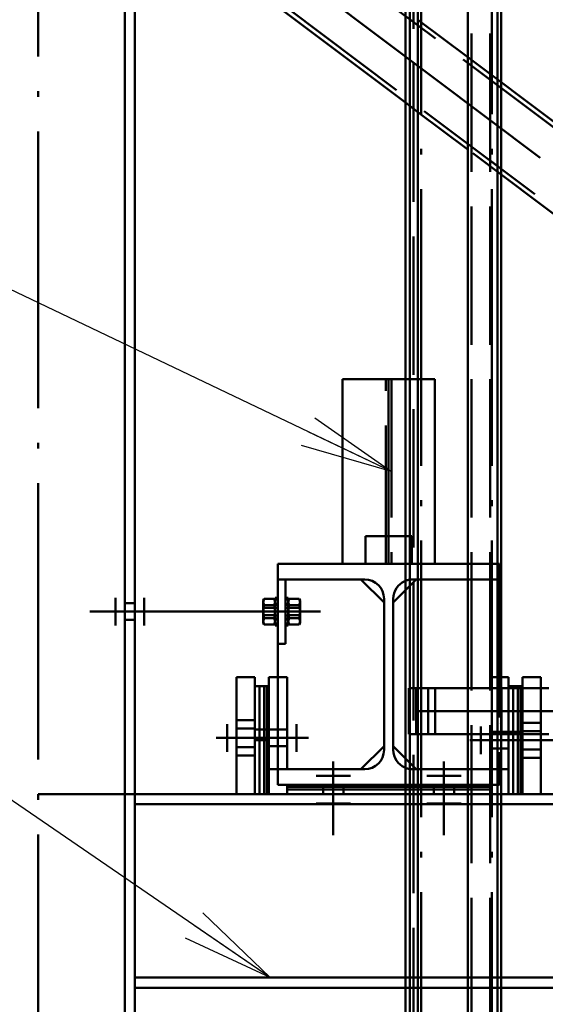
# Paper-space layout 'Layout1' of a CAD drawing. Extents: x -2 to 1033, y -36 to 596.
# Tile 219 of 256: x 357 to 369, y 478 to 499. Entities that reach past the tile are written whole.
import ezdxf

# ---------------------------------------------------------------- set-up
doc = ezdxf.new("R2010")
doc.units = 0
doc.linetypes.add('ACAD_ISO02W100', pattern=[15, 12, -3])
doc.linetypes.add('ACAD_ISO04W100', pattern=[30.5, 24, -3, 0.5, -3])
for name, color, linetype, lineweight in [('SS_JEŘÁBOVÁ DRÁHA', 11, 'CONTINUOUS', 50), ('SS_POPIS_PROFILU', 13, 'CONTINUOUS', 25), ('SS_SLOUPY KRAJNÍ', 143, 'CONTINUOUS', 50), ('SS_ZEBRIK KOŠ', 75, 'CONTINUOUS', 50), ('SS_ZEBRIKY', 24, 'CONTINUOUS', 50), ('SS_ZTUŽENÍ STĚNY', 203, 'CONTINUOUS', 50)]:
    doc.layers.add(name, color=color, linetype=linetype, lineweight=lineweight)

psp = doc.layouts.get("Layout1")

# ---------------------------------------------------------------- linework, layer by layer
at = {"layer": 'SS_JEŘÁBOVÁ DRÁHA', "color": 1, "linetype": 'Continuous', "ltscale": 0.25}
for p, q in [((365.7698, 491.385), (364.4063, 491.385)), ((364.4063, 491.385), (364.4063, 487.385)), ((366.4063, 491.385), (366.0419, 491.385)), ((366.4063, 487.385), (366.4063, 491.385)), ((363.0063, 487.385), (365.7698, 487.385)), ((363.0063, 487.045), (363.0063, 487.385)), ((366.0419, 487.385), (367.1235, 487.385)), ((363.0063, 487.045), (363.1663, 487.045)), ((363.0063, 485.645), (363.0063, 487.045)), ((363.1663, 485.645), (363.1663, 487.045)), ((363.1663, 487.045), (364.8063, 487.045)), ((365.3063, 486.545), (364.8063, 487.045)), ((364.8063, 487.045), (364.8863, 487.045)), ((366.0419, 487.045), (367.1235, 487.045)), ((365.5063, 486.545), (365.7698, 486.8085)), ((365.3063, 486.545), (365.3063, 486.625)), ((365.5063, 486.625), (365.5063, 486.545)), ((365.3063, 483.425), (365.3063, 486.545)), ((365.5063, 486.545), (365.5063, 483.425)), ((363.0063, 485.645), (363.1663, 485.645)), ((363.0063, 482.925), (363.0063, 485.645)), ((362.5063, 484.925), (362.1063, 484.925)), ((362.1063, 484.925), (362.1063, 482.385)), ((362.5063, 484.925), (362.5063, 482.385)), ((363.0063, 484.925), (362.8063, 484.925)), ((362.8063, 484.925), (362.8063, 482.925)), ((362.6063, 484.725), (362.5063, 484.725)), ((362.7063, 484.725), (362.6063, 484.725)), ((362.6063, 482.385), (362.6063, 484.725)), ((362.7663, 484.725), (362.7063, 484.725)), ((362.7063, 484.725), (362.7063, 482.385)), ((362.8063, 484.725), (362.7663, 484.725)), ((362.7663, 484.725), (362.7663, 482.385)), ((364.8063, 482.925), (365.3063, 483.425)), ((365.3063, 483.345), (365.3063, 483.425)), ((365.7698, 483.1616), (365.5063, 483.425)), ((365.5063, 483.425), (365.5063, 483.345)), ((362.8063, 482.925), (362.8063, 482.385)), ((362.8063, 482.925), (363.0063, 482.925)), ((363.0063, 482.925), (364.8063, 482.925)), ((363.0063, 482.585), (363.0063, 482.925)), ((364.8063, 482.925), (364.8863, 482.925)), ((366.0419, 482.925), (367.1235, 482.925)), ((365.7698, 482.585), (363.0063, 482.585)), ((363.2063, 482.545), (363.2063, 482.585)), ((363.2063, 482.485), (363.2063, 482.545)), ((363.2063, 482.545), (365.7698, 482.545)), ((367.1235, 482.585), (366.0419, 482.585)), ((366.0419, 482.545), (367.1235, 482.545)), ((363.2063, 482.385), (363.2063, 482.485)), ((363.2063, 482.485), (365.7698, 482.485)), ((366.0419, 482.485), (367.1235, 482.485))]:
    psp.add_line(p, q, dxfattribs=at)
at = {"layer": 'SS_JEŘÁBOVÁ DRÁHA', "color": 3, "linetype": 'ACAD_ISO02W100', "ltscale": 0.25}
for p, q in [((365.3463, 487.385), (365.3463, 491.385)), ((365.4663, 491.385), (365.4663, 487.385)), ((366.0419, 491.385), (365.7698, 491.385)), ((364.9063, 487.985), (365.9063, 487.985)), ((364.9063, 487.985), (364.9063, 487.385)), ((365.9063, 487.385), (365.9063, 487.985)), ((365.7698, 487.385), (366.0419, 487.385)), ((367.1235, 487.385), (367.8063, 487.385)), ((367.8063, 487.385), (367.8063, 487.045)), ((365.7698, 486.8085), (366.0063, 487.045)), ((365.9263, 487.045), (366.0419, 487.045)), ((367.1235, 487.045), (367.6063, 487.045)), ((367.6063, 487.045), (367.8063, 487.045)), ((367.8063, 487.045), (367.8063, 482.925)), ((363.2063, 484.925), (363.0063, 484.925)), ((363.2063, 482.925), (363.2063, 484.925)), ((368.0063, 484.925), (367.6063, 484.925)), ((368.0063, 484.685), (368.0063, 484.925)), ((368.7063, 484.925), (368.3063, 484.925)), ((368.3063, 484.925), (368.3063, 484.725)), ((368.7063, 484.925), (368.7063, 482.385)), ((368.1063, 484.725), (368.0063, 484.725)), ((368.2063, 484.725), (368.1063, 484.725)), ((368.1063, 482.385), (368.1063, 484.725)), ((368.2663, 484.725), (368.2063, 484.725)), ((368.2063, 482.385), (368.2063, 484.725)), ((368.3063, 484.725), (368.2663, 484.725)), ((368.2663, 482.385), (368.2663, 484.725)), ((368.3063, 484.725), (368.3063, 482.385)), ((362.5063, 483.987), (362.1063, 483.987)), ((362.1063, 483.807), (362.5063, 483.807)), ((362.6063, 483.787), (362.5063, 483.787)), ((362.7063, 483.787), (362.6063, 483.787)), ((362.7663, 483.787), (362.7063, 483.787)), ((362.8063, 483.787), (362.7663, 483.787)), ((363.2063, 483.787), (362.8063, 483.787)), ((368.7063, 483.9351), (368.3063, 483.9351)), ((362.6063, 483.581), (362.5063, 483.581)), ((362.7063, 483.581), (362.6063, 483.581)), ((362.7663, 483.581), (362.7063, 483.581)), ((362.8063, 483.581), (362.7663, 483.581)), ((368.0063, 483.7351), (367.6063, 483.7351)), ((368.1063, 483.7351), (368.0063, 483.7351)), ((368.0063, 482.925), (368.0063, 483.685)), ((368.2063, 483.7351), (368.1063, 483.7351)), ((368.2663, 483.7351), (368.2063, 483.7351)), ((368.3063, 483.7351), (368.2663, 483.7351)), ((368.3063, 483.755), (368.7063, 483.755)), ((362.1063, 483.407), (362.5063, 483.407)), ((362.6063, 483.5551), (362.5063, 483.5551)), ((362.7063, 483.5551), (362.6063, 483.5551)), ((362.7663, 483.5551), (362.7063, 483.5551)), ((362.8063, 483.5551), (362.7663, 483.5551)), ((362.8063, 483.427), (363.2063, 483.427)), ((367.6063, 483.375), (368.0063, 483.375)), ((368.1063, 483.5551), (368.0063, 483.5551)), ((368.2063, 483.5551), (368.1063, 483.5551)), ((368.2663, 483.5551), (368.2063, 483.5551)), ((368.3063, 483.5551), (368.2663, 483.5551)), ((368.3063, 483.355), (368.7063, 483.355)), ((362.1063, 483.227), (362.5063, 483.227)), ((366.0063, 482.925), (365.7698, 483.1616)), ((365.7698, 483.1616), (366.0063, 482.925)), ((368.3063, 483.175), (368.7063, 483.175)), ((365.9263, 482.925), (366.0419, 482.925)), ((367.1235, 482.925), (367.6063, 482.925)), ((367.6063, 482.925), (367.8063, 482.925)), ((367.8063, 482.925), (368.0063, 482.925)), ((367.8063, 482.925), (367.8063, 482.585)), ((368.0063, 482.385), (368.0063, 482.925)), ((363.9863, 482.585), (363.9863, 482.545)), ((363.9863, 482.545), (363.9863, 482.485)), ((364.4264, 482.545), (364.4264, 482.585)), ((364.4264, 482.485), (364.4264, 482.545)), ((366.0419, 482.585), (365.7698, 482.585)), ((365.7698, 482.545), (366.0419, 482.545)), ((366.3863, 482.585), (366.3863, 482.545)), ((366.3863, 482.545), (366.3863, 482.485)), ((366.8264, 482.545), (366.8264, 482.585)), ((366.8264, 482.485), (366.8264, 482.545)), ((367.8063, 482.585), (367.1235, 482.585)), ((367.1235, 482.545), (367.6063, 482.545)), ((363.9863, 482.485), (363.9863, 482.385)), ((364.4264, 482.385), (364.4264, 482.485)), ((365.7698, 482.485), (366.0419, 482.485)), ((366.3863, 482.485), (366.3863, 482.385)), ((366.8264, 482.385), (366.8264, 482.485)), ((367.1235, 482.485), (367.6063, 482.485))]:
    psp.add_line(p, q, dxfattribs=at)
at = {"layer": 'SS_JEŘÁBOVÁ DRÁHA', "color": 7, "linetype": 'ACAD_ISO04W100', "ltscale": 0.25}
for p, q in [((365.4063, 487.385), (365.4063, 491.385)), ((365.4063, 487.385), (365.4063, 487.385)), ((363.0063, 487.045), (363.0063, 487.045)), ((359.4863, 486.045), (359.4863, 486.645)), ((359.4863, 486.045), (359.4863, 486.645)), ((360.1063, 486.045), (360.1063, 486.645)), ((360.1063, 486.045), (360.1063, 486.645)), ((358.9303, 486.345), (363.9303, 486.345)), ((358.9303, 486.345), (363.9303, 486.345)), ((359.4863, 486.345), (359.4863, 486.345)), ((359.4863, 486.345), (359.4863, 486.345)), ((360.1063, 486.345), (360.1063, 486.345)), ((360.1063, 486.345), (360.1063, 486.345)), ((361.9063, 483.307), (361.9063, 483.907)), ((361.9063, 483.307), (361.9063, 483.907)), ((363.4063, 483.307), (363.4063, 483.907)), ((363.4063, 483.307), (363.4063, 483.907)), ((367.4063, 483.255), (367.4063, 483.855)), ((367.4063, 483.255), (367.4063, 483.855)), ((363.6663, 483.607), (361.6663, 483.607)), ((363.6663, 483.607), (361.6663, 483.607)), ((361.9063, 483.607), (361.9063, 483.607)), ((361.9063, 483.607), (361.9063, 483.607)), ((363.4063, 483.607), (363.4063, 483.607)), ((363.4063, 483.607), (363.4063, 483.607)), ((369.1663, 483.555), (367.1663, 483.555)), ((369.1663, 483.555), (367.1663, 483.555)), ((367.4063, 483.555), (367.4063, 483.555)), ((367.4063, 483.555), (367.4063, 483.555)), ((363.0063, 482.925), (363.0063, 482.925)), ((363.0063, 482.925), (363.0063, 482.925)), ((364.2063, 483.095), (364.2063, 481.495)), ((364.2063, 483.095), (364.2063, 481.495)), ((366.6063, 483.095), (366.6063, 481.495)), ((366.6063, 483.095), (366.6063, 481.495)), ((367.8063, 482.925), (367.8063, 482.925)), ((363.8363, 482.785), (364.5763, 482.785)), ((363.8363, 482.785), (364.5763, 482.785)), ((364.2063, 482.785), (364.2063, 482.785)), ((364.2063, 482.785), (364.2063, 482.785)), ((366.2363, 482.785), (366.9763, 482.785)), ((366.2363, 482.785), (366.9763, 482.785)), ((366.6063, 482.785), (366.6063, 482.785)), ((366.6063, 482.785), (366.6063, 482.785)), ((365.4063, 482.585), (365.4063, 482.585)), ((363.8363, 482.185), (364.5763, 482.185)), ((363.8363, 482.185), (364.5763, 482.185)), ((364.2063, 482.185), (364.2063, 482.185)), ((364.2063, 482.185), (364.2063, 482.185)), ((366.2363, 482.185), (366.9763, 482.185)), ((366.2363, 482.185), (366.9763, 482.185)), ((366.6063, 482.185), (366.6063, 482.185)), ((366.6063, 482.185), (366.6063, 482.185))]:
    psp.add_line(p, q, dxfattribs=at)
at = {"layer": 'SS_JEŘÁBOVÁ DRÁHA', "color": 5, "linetype": 'Continuous', "ltscale": 0.25}
for p, q in [((362.7079, 486.6222), (362.6864, 486.585)), ((362.6864, 486.5769), (362.7079, 486.6222)), ((362.7079, 486.6222), (362.6864, 486.5529)), ((362.6864, 486.585), (362.6864, 486.5769)), ((362.6864, 486.5769), (362.6864, 486.5529)), ((362.6864, 486.5529), (362.7079, 486.4836)), ((362.6864, 486.5529), (362.6864, 486.465)), ((362.925, 486.6222), (362.7079, 486.6222)), ((362.9463, 486.5532), (362.925, 486.6222)), ((362.925, 486.6222), (362.9463, 486.577)), ((362.9463, 486.5852), (362.925, 486.6222)), ((362.925, 486.4836), (362.9463, 486.5526)), ((363.0063, 486.645), (362.9463, 486.645)), ((362.9463, 486.645), (362.9463, 486.6048)), ((362.9463, 486.6048), (363.0063, 486.6048)), ((362.9463, 486.6048), (362.9463, 486.495)), ((362.6864, 486.465), (362.7079, 486.4836)), ((362.7079, 486.4836), (362.6864, 486.4072)), ((362.7079, 486.4836), (362.6864, 486.345)), ((362.6864, 486.465), (362.6864, 486.4072)), ((362.6864, 486.4072), (362.6864, 486.345)), ((362.6864, 486.345), (362.7079, 486.2065)), ((362.6864, 486.345), (362.6864, 486.225)), ((362.7079, 486.4836), (362.925, 486.4836)), ((362.9463, 486.3456), (362.925, 486.4836)), ((362.925, 486.4836), (362.9463, 486.4075)), ((362.925, 486.4836), (362.9463, 486.4651)), ((362.9463, 486.3445), (362.925, 486.2065)), ((362.9463, 486.495), (363.0063, 486.495)), ((362.9463, 486.495), (362.9463, 486.345)), ((363.0063, 486.345), (362.9463, 486.345)), ((362.9463, 486.345), (362.9463, 486.195)), ((362.7079, 486.2065), (362.6864, 486.225)), ((362.6864, 486.225), (362.6864, 486.1753)), ((362.7079, 486.2065), (362.6864, 486.1753)), ((362.7079, 486.2065), (362.6864, 486.1372)), ((362.6864, 486.1753), (362.6864, 486.1372)), ((362.6864, 486.1372), (362.7079, 486.0679)), ((362.6864, 486.1372), (362.6864, 486.105)), ((362.925, 486.2065), (362.7079, 486.2065)), ((362.9463, 486.225), (362.925, 486.2065)), ((362.9463, 486.1375), (362.925, 486.2065)), ((362.9463, 486.1755), (362.925, 486.2065)), ((362.925, 486.0679), (362.9463, 486.1369)), ((362.9463, 486.195), (363.0063, 486.195)), ((362.9463, 486.195), (362.9463, 486.0852)), ((362.6864, 486.105), (362.7079, 486.0679)), ((362.7079, 486.0679), (362.925, 486.0679)), ((362.925, 486.0679), (362.9463, 486.1049)), ((363.0063, 486.0852), (362.9463, 486.0852)), ((362.9463, 486.0852), (362.9463, 486.045)), ((362.9463, 486.045), (363.0063, 486.045))]:
    psp.add_line(p, q, dxfattribs=at)
at = {"layer": 'SS_JEŘÁBOVÁ DRÁHA', "color": 9, "linetype": 'ACAD_ISO02W100', "ltscale": 0.25}
for p, q in [((362.6864, 486.5529), (362.7012, 486.505)), ((362.925, 486.4836), (362.9464, 486.5529)), ((362.9463, 486.577), (362.9464, 486.5769)), ((362.9464, 486.5529), (362.9463, 486.5532)), ((362.9464, 486.5529), (362.9463, 486.5532)), ((362.9463, 486.5526), (362.9464, 486.5529)), ((362.9464, 486.5769), (362.9464, 486.585)), ((362.9464, 486.5529), (362.9464, 486.5769)), ((362.9464, 486.465), (362.9464, 486.5529)), ((363.2263, 486.645), (363.1663, 486.645)), ((363.1663, 486.6048), (363.2263, 486.6048)), ((363.2263, 486.6048), (363.2263, 486.645)), ((363.2478, 486.6222), (363.2263, 486.585)), ((363.2263, 486.5769), (363.2478, 486.6222)), ((363.2478, 486.6222), (363.2263, 486.5529)), ((363.2263, 486.495), (363.2263, 486.6048)), ((363.2263, 486.5529), (363.2478, 486.4836)), ((363.2263, 486.5529), (363.2411, 486.505)), ((363.4649, 486.6222), (363.2478, 486.6222)), ((363.4863, 486.5529), (363.4649, 486.6222)), ((363.4649, 486.6222), (363.4863, 486.5769)), ((363.4863, 486.585), (363.4649, 486.6222)), ((363.4863, 486.5529), (363.4649, 486.4836)), ((363.4863, 486.5529), (363.4863, 486.585)), ((363.4863, 486.5147), (363.4863, 486.5529)), ((362.7079, 486.4836), (362.6864, 486.5147)), ((362.6864, 486.4836), (362.7079, 486.4836)), ((362.6864, 486.425), (362.9464, 486.425)), ((362.9464, 486.345), (362.6864, 486.345)), ((362.7012, 486.505), (362.7079, 486.4836)), ((362.9464, 486.5147), (362.925, 486.4836)), ((362.925, 486.4836), (362.9316, 486.505)), ((362.9464, 486.465), (362.925, 486.4836)), ((362.925, 486.4836), (362.9464, 486.4836)), ((363.0063, 486.4923), (362.9463, 486.4923)), ((362.9463, 486.43), (363.0063, 486.43)), ((362.9463, 486.4075), (362.9464, 486.4072)), ((362.9464, 486.345), (362.9463, 486.3456)), ((362.9464, 486.345), (362.9463, 486.3456)), ((362.9464, 486.345), (362.9463, 486.3445)), ((362.9464, 486.345), (362.9463, 486.3445)), ((363.0063, 486.515), (362.9464, 486.515)), ((362.9464, 486.4072), (362.9464, 486.465)), ((362.9464, 486.345), (362.9464, 486.4072)), ((362.9464, 486.225), (362.9464, 486.345)), ((363.2263, 486.515), (363.1663, 486.515)), ((363.1663, 486.495), (363.2263, 486.495)), ((363.2263, 486.4923), (363.1663, 486.4923)), ((363.1663, 486.43), (363.2263, 486.43)), ((363.2263, 486.345), (363.1663, 486.345)), ((363.2478, 486.4836), (363.2263, 486.5147)), ((363.233, 486.505), (363.2263, 486.5147)), ((363.2263, 486.345), (363.2263, 486.495)), ((363.2263, 486.4836), (363.4863, 486.4836)), ((363.2478, 486.4836), (363.2263, 486.465)), ((363.2263, 486.4072), (363.2478, 486.4836)), ((363.2478, 486.4836), (363.2263, 486.345)), ((363.2263, 486.425), (363.4863, 486.425)), ((363.2478, 486.2065), (363.2263, 486.345)), ((363.4863, 486.345), (363.2263, 486.345)), ((363.2263, 486.195), (363.2263, 486.345)), ((363.2478, 486.4836), (363.233, 486.505)), ((363.2411, 486.505), (363.2478, 486.4836)), ((363.4863, 486.5147), (363.4649, 486.4836)), ((363.4715, 486.505), (363.4649, 486.4836)), ((363.4863, 486.345), (363.4649, 486.4836)), ((363.4863, 486.4072), (363.4649, 486.4836)), ((363.4863, 486.465), (363.4649, 486.4836)), ((363.4863, 486.345), (363.4649, 486.2065)), ((363.4863, 486.465), (363.4863, 486.5147)), ((363.4863, 486.345), (363.4863, 486.465)), ((363.4863, 486.2829), (363.4863, 486.345)), ((362.7079, 486.2065), (362.6864, 486.2829)), ((362.9464, 486.265), (362.6864, 486.265)), ((362.7079, 486.2065), (362.6864, 486.2065)), ((362.7079, 486.2065), (362.7012, 486.185)), ((362.925, 486.2065), (362.9464, 486.2829)), ((362.925, 486.2065), (362.9464, 486.225)), ((362.9464, 486.2065), (362.925, 486.2065)), ((362.9316, 486.185), (362.925, 486.2065)), ((362.9397, 486.185), (362.925, 486.2065)), ((362.9463, 486.1375), (362.9316, 486.185)), ((362.9463, 486.1755), (362.9397, 486.185)), ((362.9463, 486.26), (363.0063, 486.26)), ((362.9463, 486.1978), (363.0063, 486.1978)), ((362.9464, 486.1372), (362.9463, 486.1375)), ((362.9464, 486.1372), (362.9463, 486.1375)), ((362.9463, 486.1369), (362.9464, 486.1372)), ((362.9463, 486.1369), (362.9464, 486.1372)), ((362.9464, 486.1753), (362.9464, 486.225)), ((362.9464, 486.1372), (362.9464, 486.1753)), ((362.9464, 486.175), (363.0063, 486.175)), ((362.9464, 486.105), (362.9464, 486.1372)), ((363.1663, 486.26), (363.2263, 486.26)), ((363.1663, 486.1978), (363.2263, 486.1978)), ((363.1663, 486.195), (363.2263, 486.195)), ((363.1663, 486.175), (363.2263, 486.175)), ((363.2263, 486.2829), (363.2478, 486.2065)), ((363.4863, 486.265), (363.2263, 486.265)), ((363.2263, 486.225), (363.2478, 486.2065)), ((363.4863, 486.2065), (363.2263, 486.2065)), ((363.2478, 486.2065), (363.2263, 486.1753)), ((363.2478, 486.2065), (363.2263, 486.1372)), ((363.2263, 486.0852), (363.2263, 486.195)), ((363.2411, 486.185), (363.2263, 486.1372)), ((363.2263, 486.1372), (363.2478, 486.0679)), ((363.2478, 486.2065), (363.2411, 486.185)), ((363.4863, 486.2829), (363.4649, 486.2065)), ((363.4649, 486.2065), (363.4863, 486.225)), ((363.4649, 486.2065), (363.4863, 486.1372)), ((363.4863, 486.1753), (363.4649, 486.2065)), ((363.4649, 486.2065), (363.4715, 486.185)), ((363.4649, 486.0679), (363.4863, 486.1372)), ((363.4715, 486.185), (363.4863, 486.1372)), ((363.4863, 486.225), (363.4863, 486.2829)), ((363.4863, 486.1372), (363.4863, 486.225)), ((363.4863, 486.1132), (363.4863, 486.1372)), ((362.6864, 486.1132), (362.7079, 486.0679)), ((362.925, 486.0679), (362.9464, 486.1132)), ((363.2263, 486.0852), (363.1663, 486.0852)), ((363.1663, 486.045), (363.2263, 486.045)), ((363.2263, 486.1132), (363.2478, 486.0679)), ((363.2263, 486.105), (363.2478, 486.0679)), ((363.2263, 486.045), (363.2263, 486.0852)), ((363.2478, 486.0679), (363.4649, 486.0679)), ((363.4649, 486.0679), (363.4863, 486.1132)), ((363.4649, 486.0679), (363.4863, 486.105)), ((363.4863, 486.105), (363.4863, 486.1132))]:
    psp.add_line(p, q, dxfattribs=at)
at = {"layer": 'SS_JEŘÁBOVÁ DRÁHA', "color": 1, "linetype": 'ACAD_ISO04W100', "ltscale": 0.25}
for p, q in [((367.8063, 483.925), (367.8063, 483.925)), ((367.8063, 482.925), (367.8063, 482.925))]:
    psp.add_line(p, q, dxfattribs=at)
at = {"layer": 'SS_JEŘÁBOVÁ DRÁHA', "color": 1, "linetype": 'Continuous', "ltscale": 0.25, "extrusion": (-4.28626e-16, 6.12323e-17, -1)}
for centre, start, end in [((-364.8863, 486.625), 90, 180), ((-365.9263, 486.625), 0, 66.21587)]:
    psp.add_arc(centre, 0.42, start, end, dxfattribs=at)
at = {"layer": 'SS_JEŘÁBOVÁ DRÁHA', "color": 3, "linetype": 'ACAD_ISO02W100', "ltscale": 0.25, "extrusion": (-4.28626e-16, 6.12323e-17, -1)}
psp.add_arc((-365.9263, 486.625), 0.42, 66.21587, 90, dxfattribs=at)
at = {"layer": 'SS_JEŘÁBOVÁ DRÁHA', "color": 1, "linetype": 'Continuous', "ltscale": 0.25, "extrusion": (-1.26953e-15, 2.09135e-15, -1)}
psp.add_arc((-364.8863, 483.345), 0.42, 180, 270, dxfattribs=at)
at = {"layer": 'SS_JEŘÁBOVÁ DRÁHA', "color": 1, "linetype": 'Continuous', "ltscale": 0.25, "extrusion": (1.6015e-15, 9.02136e-16, -1)}
psp.add_arc((-365.9263, 483.345), 0.42, 293.78413, 0, dxfattribs=at)
at = {"layer": 'SS_JEŘÁBOVÁ DRÁHA', "color": 3, "linetype": 'ACAD_ISO02W100', "ltscale": 0.25, "extrusion": (1.6015e-15, 9.02136e-16, -1)}
psp.add_arc((-365.9263, 483.345), 0.42, 270, 293.78413, dxfattribs=at)
at = {"layer": 'SS_POPIS_PROFILU', "color": 0, "linetype": 'ByBlock'}
for p, q in [((363.8054, 490.548), (365.4663, 489.385)), ((365.4663, 489.385), (363.6617, 490.2472)), ((365.4663, 489.385), (363.518, 489.9465)), ((361.3772, 479.811), (362.8381, 478.405)), ((362.8381, 478.405), (361.1887, 479.5361)), ((362.8381, 478.405), (361.0001, 479.2612))]:
    psp.add_line(p, q, dxfattribs=at)
at = {"layer": 'SS_POPIS_PROFILU', "color": 13}
for points in [[(365.4663, 489.385), (353.4317, 495.1348), (341.8175, 495.4698)], [(362.8381, 478.405), (351.6784, 486.0579), (340.3451, 486.0579)]]:
    psp.add_lwpolyline(points, dxfattribs=at)
at = {"layer": 'SS_SLOUPY KRAJNÍ', "color": 1, "linetype": 'Continuous', "ltscale": 0.25}
for p, q in [((359.6863, 504.562), (359.6863, 377.1851)), ((359.9063, 377.1851), (359.9063, 504.3617)), ((359.9064, 482.385), (365.7698, 482.385)), ((366.0419, 482.385), (367.1235, 482.385)), ((359.9064, 482.165), (365.7698, 482.165)), ((366.0419, 482.165), (367.1235, 482.165)), ((359.9064, 478.405), (365.7698, 478.405)), ((366.0419, 478.405), (367.1235, 478.405)), ((359.9064, 478.185), (365.7698, 478.185)), ((366.0419, 478.185), (367.1235, 478.185))]:
    psp.add_line(p, q, dxfattribs=at)
at = {"layer": 'SS_SLOUPY KRAJNÍ', "color": 7, "linetype": 'ACAD_ISO04W100', "ltscale": 0.25}
for p, q in [((357.8063, 376.385), (357.8063, 504.385)), ((369.8063, 482.385), (357.8063, 482.385))]:
    psp.add_line(p, q, dxfattribs=at)
at = {"layer": 'SS_SLOUPY KRAJNÍ', "color": 3, "linetype": 'ACAD_ISO02W100', "ltscale": 0.25}
for p, q in [((359.9063, 486.5251), (359.6863, 486.5251)), ((359.6863, 486.165), (359.9063, 486.165)), ((365.7698, 482.385), (366.0419, 482.385)), ((367.1235, 482.385), (369.0063, 482.385)), ((365.7698, 482.165), (366.0419, 482.165)), ((367.1235, 482.165), (369.0063, 482.165)), ((365.7698, 478.405), (366.0419, 478.405)), ((367.1235, 478.405), (369.0063, 478.405)), ((365.7698, 478.185), (366.0419, 478.185)), ((367.1235, 478.185), (369.0063, 478.185))]:
    psp.add_line(p, q, dxfattribs=at)
at = {"layer": 'SS_ZEBRIK KOŠ', "color": 1, "linetype": 'Continuous', "ltscale": 0.25}
for p, q in [((365.7698, 546.985), (365.7698, 420.885)), ((367.1235, 546.985), (367.1235, 420.885)), ((367.7662, 420.885), (367.7662, 546.985)), ((367.8429, 420.885), (367.8429, 546.985)), ((365.8683, 484.685), (365.8683, 515.085)), ((366.0419, 484.685), (366.0419, 515.085)), ((365.8683, 453.285), (365.8683, 483.685)), ((366.0419, 453.285), (366.0419, 483.685))]:
    psp.add_line(p, q, dxfattribs=at)
at = {"layer": 'SS_ZEBRIK KOŠ', "color": 3, "linetype": 'ACAD_ISO02W100', "ltscale": 0.25}
for p, q in [((365.9435, 546.985), (365.9435, 420.885)), ((367.2001, 420.885), (367.2001, 546.985)), ((365.8683, 483.685), (365.8683, 484.685)), ((366.0063, 484.685), (366.0063, 483.685)), ((366.0419, 483.685), (366.0419, 484.685)), ((366.2656, 484.685), (366.2656, 483.685)), ((366.4162, 483.685), (366.4162, 484.685)), ((367.1231, 484.685), (367.1512, 484.685)), ((367.1512, 484.685), (367.2541, 484.685)), ((367.2541, 484.685), (367.3604, 484.685)), ((367.3604, 484.685), (367.4702, 484.685)), ((367.4702, 484.685), (367.5833, 484.685)), ((367.5833, 484.685), (367.6997, 484.685)), ((367.6997, 484.685), (367.8192, 484.685)), ((367.8192, 484.685), (367.8426, 484.685)), ((367.8557, 483.685), (367.8557, 484.685)), ((368.0063, 483.685), (368.0063, 484.685)), ((367.1512, 483.685), (367.1231, 483.685)), ((367.2541, 483.685), (367.1512, 483.685)), ((367.3604, 483.685), (367.2541, 483.685)), ((367.4702, 483.685), (367.3604, 483.685)), ((367.5833, 483.685), (367.4702, 483.685)), ((367.6997, 483.685), (367.5833, 483.685)), ((367.8192, 483.685), (367.6997, 483.685)), ((367.8426, 483.685), (367.8192, 483.685))]:
    psp.add_line(p, q, dxfattribs=at)
at = {"layer": 'SS_ZEBRIK KOŠ', "color": 7, "linetype": 'ACAD_ISO04W100', "ltscale": 0.25}
for p, q in [((366.1127, 420.885), (366.1127, 546.985)), ((367.644, 420.885), (367.644, 546.985)), ((368.0063, 484.185), (366.4162, 484.185))]:
    psp.add_line(p, q, dxfattribs=at)
at = {"layer": 'SS_ZEBRIK KOŠ', "color": 2, "linetype": 'Continuous', "ltscale": 0.25}
for p, q in [((365.8463, 484.685), (365.8484, 484.685)), ((365.8463, 484.685), (365.8463, 483.685)), ((365.8484, 484.685), (365.8549, 484.685)), ((365.8549, 484.685), (365.8656, 484.685)), ((365.8656, 484.685), (365.8806, 484.685)), ((365.8806, 484.685), (365.8999, 484.685)), ((365.8999, 484.685), (365.9235, 484.685)), ((365.9235, 484.685), (365.9514, 484.685)), ((365.9514, 484.685), (365.9835, 484.685)), ((365.9835, 484.685), (366.0198, 484.685)), ((366.0198, 484.685), (366.0604, 484.685)), ((366.0604, 484.685), (366.1051, 484.685)), ((366.1051, 484.685), (366.154, 484.685)), ((366.154, 484.685), (366.207, 484.685)), ((366.207, 484.685), (366.2642, 484.685)), ((366.2642, 484.685), (366.3253, 484.685)), ((366.3253, 484.685), (366.3905, 484.685)), ((366.3905, 484.685), (366.4597, 484.685)), ((366.4597, 484.685), (366.5328, 484.685)), ((366.5328, 484.685), (366.6099, 484.685)), ((366.6099, 484.685), (366.6908, 484.685)), ((366.6908, 484.685), (366.7754, 484.685)), ((366.7754, 484.685), (366.8639, 484.685)), ((366.8639, 484.685), (366.956, 484.685)), ((366.956, 484.685), (367.0518, 484.685)), ((367.0518, 484.685), (367.1231, 484.685)), ((367.8426, 484.685), (367.9419, 484.685)), ((367.9419, 484.685), (368.0677, 484.685)), ((368.0677, 484.685), (368.1964, 484.685)), ((368.1964, 484.685), (368.328, 484.685)), ((368.328, 484.685), (368.4624, 484.685)), ((368.4624, 484.685), (368.5996, 484.685)), ((368.5996, 484.685), (368.7394, 484.685)), ((368.7394, 484.685), (368.8818, 484.685)), ((365.8484, 483.685), (365.8463, 483.685)), ((365.8549, 483.685), (365.8484, 483.685)), ((365.8656, 483.685), (365.8549, 483.685)), ((365.8806, 483.685), (365.8656, 483.685)), ((365.8999, 483.685), (365.8806, 483.685)), ((365.9235, 483.685), (365.8999, 483.685)), ((365.9514, 483.685), (365.9235, 483.685)), ((365.9835, 483.685), (365.9514, 483.685)), ((366.0198, 483.685), (365.9835, 483.685)), ((366.0604, 483.685), (366.0198, 483.685)), ((366.1051, 483.685), (366.0604, 483.685)), ((366.154, 483.685), (366.1051, 483.685)), ((366.207, 483.685), (366.154, 483.685)), ((366.2642, 483.685), (366.207, 483.685)), ((366.3253, 483.685), (366.2642, 483.685)), ((366.3905, 483.685), (366.3253, 483.685)), ((366.4597, 483.685), (366.3905, 483.685)), ((366.5328, 483.685), (366.4597, 483.685)), ((366.6099, 483.685), (366.5328, 483.685)), ((366.6908, 483.685), (366.6099, 483.685)), ((366.7754, 483.685), (366.6908, 483.685)), ((366.8639, 483.685), (366.7754, 483.685)), ((366.956, 483.685), (366.8639, 483.685)), ((367.0518, 483.685), (366.956, 483.685)), ((367.1231, 483.685), (367.0518, 483.685)), ((367.9419, 483.685), (367.8426, 483.685)), ((368.0677, 483.685), (367.9419, 483.685)), ((368.1964, 483.685), (368.0677, 483.685)), ((368.328, 483.685), (368.1964, 483.685)), ((368.4624, 483.685), (368.328, 483.685)), ((368.5996, 483.685), (368.4624, 483.685)), ((368.7394, 483.685), (368.5996, 483.685)), ((368.8818, 483.685), (368.7394, 483.685))]:
    psp.add_line(p, q, dxfattribs=at)
at = {"layer": 'SS_ZEBRIK KOŠ', "color": 7, "linetype": 'ACAD_ISO04W100', "ltscale": 0.25, "extrusion": (5.47382e-48, 1, 6.12323e-17)}
psp.add_arc((-373.0063, 0, 484.185), 7, 340.29515, 199.70485, dxfattribs=at)
at = {"layer": 'SS_ZEBRIKY', "color": 3, "linetype": 'ACAD_ISO02W100', "ltscale": 0.25}
psp.add_line((367.6063, 420.885), (367.6063, 524.985), dxfattribs=at)
at = {"layer": 'SS_ZTUŽENÍ STĚNY', "color": 7, "linetype": 'ACAD_ISO04W100', "ltscale": 0.25}
psp.add_line((357.8063, 504.385), (442.8063, 440.385), dxfattribs=at)
at = {"layer": 'SS_ZTUŽENÍ STĚNY', "color": 3, "linetype": 'ACAD_ISO02W100', "ltscale": 0.25}
for p, q in [((441.3161, 442.3834), (363.8211, 500.7325)), ((440.474, 441.2649), (361.7522, 500.5378)), ((367.1235, 498.3712), (369.0063, 496.9535)), ((366.0419, 497.1827), (365.7698, 497.3876)), ((369.6248, 494.485), (367.1235, 496.3684)), ((367.6063, 496.13), (367.8429, 495.9519))]:
    psp.add_line(p, q, dxfattribs=at)
at = {"layer": 'SS_ZTUŽENÍ STĚNY', "color": 1, "linetype": 'Continuous', "ltscale": 0.25}
for p, q in [((365.7698, 497.3876), (361.6044, 500.5239)), ((366.0419, 499.1855), (367.1235, 498.3712)), ((367.1235, 496.3684), (366.0419, 497.1827))]:
    psp.add_line(p, q, dxfattribs=at)

doc.saveas('drawing.dxf')
